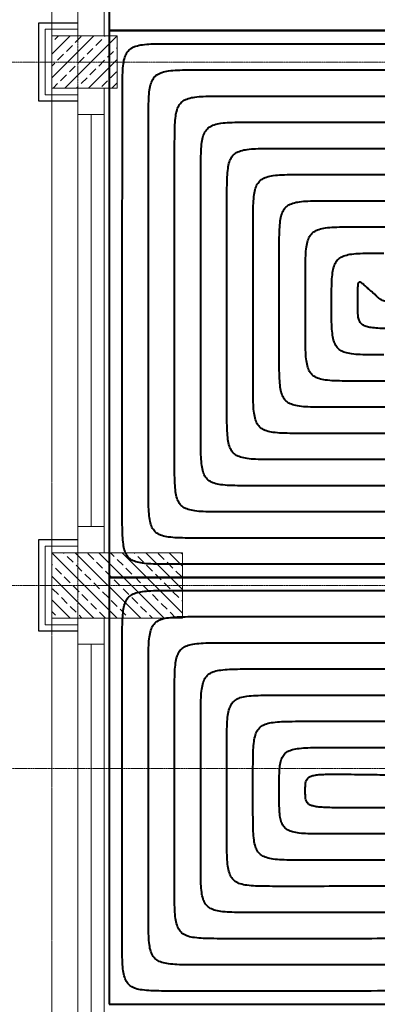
# Model space of a CAD drawing. Header units: millimetres. Extents: x 49908 to 79848, y -11883 to -3092.
# Tile 74 of 222: x 67738 to 67875, y -5587 to -5210. Entities that reach past the tile are written whole.
import ezdxf
from ezdxf.lldxf.tags import DXFTag

# ---------------------------------------------------------------- set-up
doc = ezdxf.new("R2010")
doc.units = ezdxf.units.MM
doc.linetypes.add('DASHDOT', pattern=[1, 0.5, -0.25, 0, -0.25])
doc.linetypes.add('DASHED', pattern=[19.05, 12.7, -6.35])
doc.layers.get('0').update_dxf_attribs({"color": 9, "lineweight": 9})
for name, color, linetype, lineweight in [('A stolarka', 9, 'Continuous', 9), ('A_IZOLACJA', 9, 'ZIGZAG', 9), ('A_KONSTRUKCJA', 9, 'Continuous', 25), ('A_OSIE', 9, 'DASHDOT', 9), ('A_PRZERYW', 9, 'DASHED', 9)]:
    doc.layers.add(name, color=color, linetype=linetype, lineweight=lineweight)
doc.layers.add('IS_Ogrzewanie_płaszczyznowe', color=7, linetype='SOLID', true_color=0xac00e6)
doc.layers.add('IS_Rys.pętli_o.p._Powrót', color=7, linetype='DASH', lineweight=13, true_color=0x4c9a5f)
doc.layers.add('IS_Rys.pętli_o.p._Zasilanie', color=7, linetype='SOLID', lineweight=13, true_color=0xff8c1a)
tags = doc.linetypes.add('DASH', pattern=[15, 10, -5]).pattern_tags.tags
tags[6:7] = [DXFTag(74, 4), DXFTag(75, 0), DXFTag(340, '0'), DXFTag(46, 0.0), DXFTag(50, 0.0), DXFTag(44, 0.0), DXFTag(45, 0.0)]
tags[4:5] = [DXFTag(74, 4), DXFTag(75, 0), DXFTag(340, '0'), DXFTag(46, 0.0), DXFTag(50, 0.0), DXFTag(44, 0.0), DXFTag(45, 0.0)]
tags = doc.linetypes.add('SOLID', pattern=[10, 10, 0]).pattern_tags.tags
tags[6:7] = [DXFTag(74, 4), DXFTag(75, 0), DXFTag(340, '0'), DXFTag(46, 0.0), DXFTag(50, 0.0), DXFTag(44, 0.0), DXFTag(45, 0.0)]
tags[4:5] = [DXFTag(74, 4), DXFTag(75, 0), DXFTag(340, '0'), DXFTag(46, 0.0), DXFTag(50, 0.0), DXFTag(44, 0.0), DXFTag(45, 0.0)]
doc.linetypes.add('ZIGZAG', pattern='A,0.00254,-5.08,[131,ltypeshp.shx,S=5.08,R=0,X=-5.08,Y=0],-10.16,[131,ltypeshp.shx,S=5.08,R=180,X=5.08,Y=0],-5.08', length=20.32254)

msp = doc.modelspace()

# ---------------------------------------------------------------- hatches: boundary and pattern name
at = {"lineweight": 5, "ltscale": 0.25}
h = msp.add_hatch(dxfattribs=at)
h.set_pattern_fill('ANSI33', color=256, style=0)
h.set_pattern_definition([(45, (67750.4694, -5241.6265), (-4.4901, 4.4901), []), (45, (67754.9595, -5241.6265), (-4.4901, 4.4901), [3.175, -1.5875])])
h.paths.add_polyline_path([(67750.47, -5216.63), (67750.47, -5236.63), (67775.47, -5236.63), (67775.47, -5216.63)])
h = msp.add_hatch(dxfattribs=at)
h.set_pattern_fill('ANSI33', color=256, angle=90, style=0)
h.set_pattern_definition([(135, (67775.4694, -5439.1265), (-4.4901, -4.4901), []), (135, (67775.4694, -5434.6363), (-4.4901, -4.4901), [3.175, -1.5875])])
h.paths.add_polyline_path([(67750.47, -5439.13), (67800.47, -5439.13), (67800.47, -5414.13), (67750.47, -5414.13)])

# ---------------------------------------------------------------- linework, layer by layer
for points in [[(67750.47, -5216.63), (67750.47, -5236.63), (67775.47, -5236.63), (67775.47, -5216.63)], [(67750.47, -5439.13), (67800.47, -5439.13), (67800.47, -5414.13), (67750.47, -5414.13)]]:
    msp.add_lwpolyline(points, close=True)
at = {"layer": 'A stolarka'}
for points in [[(67760.47, -5039.13), (67760.47, -5216.63)], [(67770.47, -5216.63), (67770.47, -5206.63), (67760.47, -5206.63), (67760.47, -5216.63), (67770.47, -5216.63)], [(67760.47, -5236.63), (67760.47, -5414.13)], [(67770.47, -5246.63), (67770.47, -5236.63), (67760.47, -5236.63), (67760.47, -5246.63), (67770.47, -5246.63)], [(67765.47, -5246.63), (67765.47, -5404.13)], [(67770.47, -5246.63), (67770.47, -5404.13)], [(67770.47, -5414.13), (67770.47, -5404.13), (67760.47, -5404.13), (67760.47, -5414.13), (67770.47, -5414.13)], [(67760.47, -5439.13), (67760.47, -5616.63)], [(67770.47, -5449.13), (67770.47, -5439.13), (67760.47, -5439.13), (67760.47, -5449.13), (67770.47, -5449.13)], [(67765.47, -5449.13), (67765.47, -5606.63)], [(67770.47, -5449.13), (67770.47, -5606.63)]]:
    msp.add_lwpolyline(points, dxfattribs=at)
at = {"layer": 'A_IZOLACJA', "ltscale": 0.005}
for points in [[(67760.47, -5239.13), (67747.97, -5239.13), (67747.97, -5214.13), (67760.47, -5214.13)], [(67760.47, -5441.63), (67747.97, -5441.63), (67747.97, -5411.63), (67760.47, -5411.63)]]:
    msp.add_lwpolyline(points, dxfattribs=at)
at = {"layer": 'A_KONSTRUKCJA'}
for points in [[(67760.47, -5241.63), (67745.47, -5241.63), (67745.47, -5211.63), (67760.47, -5211.63)], [(67760.47, -5444.13), (67745.47, -5444.13), (67745.47, -5409.13), (67760.47, -5409.13)]]:
    msp.add_lwpolyline(points, dxfattribs=at)
at = {"layer": 'A_OSIE', "ltscale": 0.3, "transparency": 33554559}
for p, q in [((67760.47, -3902.99), (67760.47, -7140.05)), ((70341.81, -5226.63), (67440.85, -5226.63)), ((70341.81, -5426.63), (67440.85, -5426.63)), ((67440.85, -5496.63), (70341.81, -5496.63))]:
    msp.add_line(p, q, dxfattribs=at)
at = {"layer": 'A_PRZERYW', "ltscale": 0.01}
msp.add_lwpolyline([(68680.47, -6566.63), (67750.47, -6566.63), (67750.47, -4643.63)], dxfattribs=at)
at = {"layer": 'IS_Ogrzewanie_płaszczyznowe', "lineweight": 40}
for p, q in [((67772.49, -5005.67), (67772.46, -5214.61)), ((67772.46, -5214.61), (67772.42, -5423.55)), ((68143.5, -5214.61), (67772.46, -5214.61)), ((67772.46, -5214.61), (68143.5, -5214.61)), ((67772.42, -5423.55), (67772.39, -5586.64)), ((68143.5, -5423.55), (67772.42, -5423.55)), ((67772.42, -5423.55), (68143.5, -5423.55)), ((67772.39, -5586.64), (68143.5, -5586.55))]:
    msp.add_line(p, q, dxfattribs=at)
at = {"layer": 'IS_Rys.pętli_o.p._Powrót', "lineweight": 40}
for points, knots in [([(67787.45, -5249.61), (67787.45, -5247.96), (67787.45, -5244.94), (67787.52, -5240.83), (67787.77, -5237.52), (67788.28, -5234.9), (67789.19, -5232.84), (67790.68, -5231.35), (67792.74, -5230.44), (67795.36, -5229.93), (67798.67, -5229.69), (67802.78, -5229.61), (67805.79, -5229.61), (67807.45, -5229.61)], [0, 0, 0, 0, 0.0497373, 0.0904723, 0.1232047, 0.1492016, 0.1703736, 0.1897132, 0.2108852, 0.2368821, 0.2696145, 0.3103495, 0.3600868, 0.3600868, 0.3600868, 0.3600868]), ([(67807.45, -5229.61), (67809.63, -5229.61), (67817.8, -5229.61), (67834.9, -5229.61), (67860.87, -5229.61), (67893.18, -5229.61), (67929.29, -5229.61), (67966.66, -5229.61), (68002.77, -5229.61), (68035.08, -5229.61), (68061.05, -5229.61), (68078.15, -5229.61), (68086.32, -5229.61), (68088.5, -5229.61)], [0, 0, 0, 0, 0.065457, 0.244938, 0.513102, 0.844613, 1.214131, 1.596318, 1.965836, 2.297346, 2.565511, 2.744991, 2.810448, 2.810448, 2.810448, 2.810448]), ([(67787.42, -5388.55), (67787.42, -5387.48), (67787.42, -5383.44), (67787.43, -5374.98), (67787.43, -5362.14), (67787.43, -5346.17), (67787.43, -5328.32), (67787.44, -5309.85), (67787.44, -5292), (67787.44, -5276.02), (67787.45, -5263.18), (67787.45, -5254.73), (67787.45, -5250.69), (67787.45, -5249.61)], [0, 0, 0, 0, 0.03236, 0.12109, 0.253662, 0.417551, 0.600229, 0.789171, 0.971849, 1.135738, 1.26831, 1.35704, 1.3894, 1.3894, 1.3894, 1.3894]), ([(67807.45, -5269.61), (67807.45, -5267.96), (67807.44, -5264.94), (67807.52, -5260.83), (67807.77, -5257.52), (67808.27, -5254.9), (67809.19, -5252.84), (67810.68, -5251.35), (67812.73, -5250.44), (67815.36, -5249.93), (67818.67, -5249.69), (67822.78, -5249.61), (67825.79, -5249.61), (67827.45, -5249.61)], [0, 0, 0, 0, 0.0497373, 0.0904723, 0.1232047, 0.1492016, 0.1703736, 0.1897132, 0.2108852, 0.2368821, 0.2696145, 0.3103495, 0.3600868, 0.3600868, 0.3600868, 0.3600868]), ([(67827.45, -5249.61), (67829.32, -5249.61), (67836.32, -5249.61), (67850.99, -5249.61), (67873.27, -5249.61), (67900.98, -5249.61), (67931.95, -5249.61), (67964, -5249.61), (67994.97, -5249.61), (68022.68, -5249.61), (68044.95, -5249.61), (68059.62, -5249.61), (68066.63, -5249.61), (68068.5, -5249.61)], [0, 0, 0, 0, 0.056142, 0.21008, 0.440081, 0.724413, 1.041344, 1.369141, 1.686071, 1.970404, 2.200405, 2.354342, 2.410484, 2.410484, 2.410484, 2.410484]), ([(67807.43, -5368.55), (67807.43, -5367.79), (67807.43, -5364.91), (67807.43, -5358.89), (67807.43, -5349.75), (67807.43, -5338.37), (67807.44, -5325.66), (67807.44, -5312.51), (67807.44, -5299.79), (67807.44, -5288.42), (67807.44, -5279.28), (67807.44, -5273.26), (67807.45, -5270.38), (67807.45, -5269.61)], [0, 0, 0, 0, 0.0230439, 0.0862287, 0.1806343, 0.2973404, 0.4274268, 0.5619733, 0.6920597, 0.8087658, 0.9031713, 0.9663561, 0.9894, 0.9894, 0.9894, 0.9894]), ([(67827.44, -5289.61), (67827.44, -5287.96), (67827.44, -5284.94), (67827.52, -5280.83), (67827.76, -5277.52), (67828.27, -5274.9), (67829.18, -5272.84), (67830.67, -5271.35), (67832.73, -5270.44), (67835.36, -5269.93), (67838.67, -5269.69), (67842.77, -5269.61), (67845.79, -5269.61), (67847.45, -5269.61)], [0, 0, 0, 0, 0.0497373, 0.0904723, 0.1232047, 0.1492016, 0.1703736, 0.1897132, 0.2108852, 0.2368821, 0.2696145, 0.3103495, 0.3600868, 0.3600868, 0.3600868, 0.3600868]), ([(67847.45, -5269.61), (67849.01, -5269.61), (67854.85, -5269.61), (67867.08, -5269.61), (67885.66, -5269.61), (67908.77, -5269.61), (67934.6, -5269.61), (67961.34, -5269.61), (67987.17, -5269.61), (68010.28, -5269.61), (68028.86, -5269.61), (68041.1, -5269.61), (68046.94, -5269.61), (68048.5, -5269.61)], [0, 0, 0, 0, 0.046827, 0.175222, 0.36706, 0.604214, 0.868557, 1.141964, 1.406307, 1.643461, 1.835299, 1.963694, 2.01052, 2.01052, 2.01052, 2.01052]), ([(67827.43, -5348.55), (67827.43, -5348.1), (67827.43, -5346.38), (67827.43, -5342.8), (67827.43, -5337.35), (67827.43, -5330.58), (67827.44, -5323), (67827.44, -5315.17), (67827.44, -5307.59), (67827.44, -5300.82), (67827.44, -5295.37), (67827.44, -5291.78), (67827.44, -5290.07), (67827.44, -5289.61)], [0, 0, 0, 0, 0.0137276, 0.0513677, 0.1076065, 0.17713, 0.2546243, 0.3347757, 0.41227, 0.4817936, 0.5380323, 0.5756724, 0.5894, 0.5894, 0.5894, 0.5894]), ([(67847.44, -5309.61), (67847.44, -5307.96), (67847.44, -5304.94), (67847.51, -5300.83), (67847.76, -5297.52), (67848.27, -5294.9), (67849.18, -5292.84), (67850.67, -5291.35), (67852.73, -5290.44), (67855.35, -5289.93), (67858.66, -5289.69), (67862.77, -5289.61), (67865.78, -5289.61), (67867.44, -5289.61)], [0, 0, 0, 0, 0.0497373, 0.0904723, 0.1232047, 0.1492016, 0.1703736, 0.1897132, 0.2108852, 0.2368821, 0.2696145, 0.3103495, 0.3600868, 0.3600868, 0.3600868, 0.3600868]), ([(67867.44, -5289.61), (67868.69, -5289.61), (67873.37, -5289.61), (67883.17, -5289.61), (67898.06, -5289.61), (67916.57, -5289.61), (67937.26, -5289.61), (67958.68, -5289.61), (67979.37, -5289.61), (67997.88, -5289.61), (68012.77, -5289.61), (68022.57, -5289.61), (68027.25, -5289.61), (68028.5, -5289.61)], [0, 0, 0, 0, 0.037511, 0.140364, 0.294038, 0.484014, 0.69577, 0.914786, 1.126543, 1.316518, 1.470192, 1.573045, 1.610557, 1.610557, 1.610557, 1.610557]), ([(67847.43, -5328.55), (67847.43, -5328.41), (67847.43, -5327.86), (67847.44, -5326.7), (67847.44, -5324.95), (67847.44, -5322.78), (67847.44, -5320.34), (67847.44, -5317.82), (67847.44, -5315.39), (67847.44, -5313.21), (67847.44, -5311.46), (67847.44, -5310.31), (67847.44, -5309.76), (67847.44, -5309.61)], [0, 0, 0, 0, 0.0044113, 0.0165067, 0.0345787, 0.0569196, 0.0818219, 0.1075781, 0.1324804, 0.1548213, 0.1728933, 0.1849887, 0.1894, 0.1894, 0.1894, 0.1894]), ([(67867.44, -5319.08), (67867.44, -5318.3), (67867.44, -5316.88), (67867.45, -5314.95), (67867.48, -5313.43), (67867.53, -5312.27), (67867.64, -5311.45), (67867.77, -5310.92), (67868.06, -5310.59), (67868.47, -5310.66), (67868.86, -5310.92), (67869.37, -5311.33), (67869.73, -5311.66), (67869.94, -5311.85)], [0, 0, 0, 0, 0.0235337, 0.0426982, 0.0578228, 0.0692471, 0.0773405, 0.0825743, 0.0858248, 0.0890057, 0.0936814, 0.1001872, 0.1084786, 0.1084786, 0.1084786, 0.1084786]), ([(67869.94, -5311.85), (67869.96, -5311.87), (67870.03, -5311.93), (67870.18, -5312.07), (67870.41, -5312.27), (67870.7, -5312.53), (67871.02, -5312.82), (67871.35, -5313.12), (67871.67, -5313.4), (67871.96, -5313.66), (67872.19, -5313.87), (67872.35, -5314), (67872.42, -5314.07), (67872.44, -5314.08)], [0, 0, 0, 0, 0.00078096, 0.0029223, 0.00612172, 0.0100769, 0.01448555, 0.01904535, 0.023454, 0.02740918, 0.0306086, 0.03274994, 0.0335309, 0.0335309, 0.0335309, 0.0335309]), ([(67887.43, -5328.55), (67885.78, -5328.55), (67882.76, -5328.56), (67878.66, -5328.52), (67875.36, -5328.4), (67872.78, -5328.17), (67870.81, -5327.77), (67869.33, -5327.13), (67868.32, -5326.15), (67867.76, -5324.85), (67867.51, -5323.25), (67867.43, -5321.3), (67867.44, -5319.87), (67867.44, -5319.08)], [0, 0, 0, 0, 0.0497371, 0.0904613, 0.1230961, 0.1486262, 0.1681961, 0.1833244, 0.1961944, 0.2094408, 0.2251415, 0.2444515, 0.2680025, 0.2680025, 0.2680025, 0.2680025]), ([(67867.43, -5348.55), (67865.77, -5348.55), (67862.76, -5348.56), (67858.65, -5348.48), (67855.34, -5348.24), (67852.72, -5347.73), (67850.66, -5346.82), (67849.17, -5345.33), (67848.26, -5343.27), (67847.75, -5340.64), (67847.51, -5337.33), (67847.43, -5333.23), (67847.43, -5330.21), (67847.43, -5328.55)], [0, 0, 0, 0, 0.0497372, 0.0904719, 0.1232032, 0.1491981, 0.1703672, 0.1897033, 0.2108724, 0.2368673, 0.2695986, 0.3103333, 0.3600705, 0.3600705, 0.3600705, 0.3600705]), ([(67847.43, -5368.55), (67845.77, -5368.55), (67842.75, -5368.56), (67838.65, -5368.48), (67835.34, -5368.24), (67832.71, -5367.73), (67830.66, -5366.82), (67829.17, -5365.33), (67828.25, -5363.27), (67827.75, -5360.64), (67827.5, -5357.33), (67827.43, -5353.23), (67827.43, -5350.21), (67827.43, -5348.55)], [0, 0, 0, 0, 0.0497372, 0.0904719, 0.1232032, 0.1491981, 0.1703672, 0.1897033, 0.2108724, 0.2368673, 0.2695986, 0.3103333, 0.3600705, 0.3600705, 0.3600705, 0.3600705]), ([(68048.5, -5348.55), (68047.09, -5348.55), (68041.83, -5348.55), (68030.81, -5348.55), (68014.08, -5348.55), (67993.27, -5348.55), (67970, -5348.55), (67945.93, -5348.55), (67922.66, -5348.55), (67901.85, -5348.55), (67885.12, -5348.55), (67874.1, -5348.55), (67868.84, -5348.55), (67867.43, -5348.55)], [0, 0, 0, 0, 0.042172, 0.157804, 0.330572, 0.544151, 0.782217, 1.028446, 1.266512, 1.480091, 1.652859, 1.768491, 1.810663, 1.810663, 1.810663, 1.810663]), ([(67827.42, -5388.55), (67825.77, -5388.55), (67822.75, -5388.56), (67818.64, -5388.48), (67815.33, -5388.24), (67812.71, -5387.73), (67810.65, -5386.82), (67809.16, -5385.33), (67808.25, -5383.27), (67807.74, -5380.64), (67807.5, -5377.33), (67807.42, -5373.23), (67807.43, -5370.21), (67807.43, -5368.55)], [0, 0, 0, 0, 0.0497372, 0.0904719, 0.1232032, 0.1491981, 0.1703672, 0.1897033, 0.2108724, 0.2368673, 0.2695986, 0.3103333, 0.3600705, 0.3600705, 0.3600705, 0.3600705]), ([(68068.5, -5368.55), (68066.78, -5368.55), (68060.36, -5368.55), (68046.91, -5368.55), (68026.48, -5368.55), (68001.06, -5368.55), (67972.66, -5368.55), (67943.26, -5368.55), (67914.86, -5368.55), (67889.45, -5368.55), (67869.02, -5368.55), (67855.57, -5368.55), (67849.14, -5368.55), (67847.43, -5368.55)], [0, 0, 0, 0, 0.051489, 0.192668, 0.403606, 0.664372, 0.955035, 1.255664, 1.546326, 1.807093, 2.018031, 2.15921, 2.210699, 2.210699, 2.210699, 2.210699]), ([(67807.42, -5408.55), (67805.76, -5408.55), (67802.75, -5408.56), (67798.64, -5408.48), (67795.33, -5408.24), (67792.71, -5407.73), (67790.65, -5406.82), (67789.16, -5405.33), (67788.25, -5403.27), (67787.74, -5400.64), (67787.5, -5397.33), (67787.42, -5393.23), (67787.42, -5390.21), (67787.42, -5388.55)], [0, 0, 0, 0, 0.0497372, 0.0904719, 0.1232032, 0.1491981, 0.1703672, 0.1897033, 0.2108724, 0.2368673, 0.2695986, 0.3103333, 0.3600705, 0.3600705, 0.3600705, 0.3600705]), ([(68088.5, -5388.55), (68086.47, -5388.55), (68078.89, -5388.55), (68063, -5388.55), (68038.87, -5388.55), (68008.86, -5388.55), (67975.32, -5388.55), (67940.6, -5388.55), (67907.06, -5388.55), (67877.05, -5388.55), (67852.92, -5388.55), (67837.04, -5388.55), (67829.45, -5388.55), (67827.42, -5388.55)], [0, 0, 0, 0, 0.060806, 0.227532, 0.476641, 0.784593, 1.127853, 1.482882, 1.826141, 2.134094, 2.383203, 2.549929, 2.610735, 2.610735, 2.610735, 2.610735]), ([(68108.5, -5408.55), (68106.16, -5408.55), (68097.41, -5408.55), (68079.09, -5408.55), (68051.27, -5408.55), (68016.66, -5408.55), (67977.98, -5408.55), (67937.94, -5408.55), (67899.26, -5408.55), (67864.65, -5408.55), (67836.83, -5408.55), (67818.5, -5408.55), (67809.76, -5408.55), (67807.42, -5408.55)], [0, 0, 0, 0, 0.070123, 0.262396, 0.549675, 0.904815, 1.300671, 1.7101, 2.105956, 2.461096, 2.748375, 2.940648, 3.010771, 3.010771, 3.010771, 3.010771]), ([(67787.41, -5458.55), (67787.41, -5456.9), (67787.41, -5453.88), (67787.49, -5449.77), (67787.73, -5446.46), (67788.24, -5443.84), (67789.15, -5441.78), (67790.64, -5440.29), (67792.7, -5439.38), (67795.32, -5438.87), (67798.63, -5438.63), (67802.74, -5438.55), (67805.76, -5438.55), (67807.41, -5438.55)], [0, 0, 0, 0, 0.0497373, 0.0904723, 0.1232047, 0.1492016, 0.1703736, 0.1897132, 0.2108852, 0.2368821, 0.2696145, 0.3103495, 0.3600868, 0.3600868, 0.3600868, 0.3600868]), ([(67807.41, -5438.55), (67809.6, -5438.55), (67817.76, -5438.55), (67834.87, -5438.55), (67860.84, -5438.55), (67893.15, -5438.55), (67929.27, -5438.55), (67966.65, -5438.55), (68002.76, -5438.55), (68035.07, -5438.55), (68061.04, -5438.55), (68078.15, -5438.55), (68086.32, -5438.55), (68088.5, -5438.55)], [0, 0, 0, 0, 0.065466, 0.24497, 0.513171, 0.844726, 1.214293, 1.596532, 1.966099, 2.297654, 2.565854, 2.745359, 2.810825, 2.810825, 2.810825, 2.810825]), ([(67787.39, -5551.64), (67787.39, -5550.91), (67787.4, -5548.21), (67787.4, -5542.55), (67787.4, -5533.94), (67787.4, -5523.24), (67787.4, -5511.28), (67787.4, -5498.91), (67787.41, -5486.95), (67787.41, -5476.25), (67787.41, -5467.65), (67787.41, -5461.98), (67787.41, -5459.28), (67787.41, -5458.55)], [0, 0, 0, 0, 0.0216797, 0.0811239, 0.1699405, 0.2797375, 0.4021226, 0.5287038, 0.651089, 0.7608859, 0.8497026, 0.9091468, 0.9308265, 0.9308265, 0.9308265, 0.9308265]), ([(67807.41, -5478.55), (67807.41, -5476.9), (67807.41, -5473.88), (67807.48, -5469.77), (67807.73, -5466.46), (67808.24, -5463.84), (67809.15, -5461.78), (67810.64, -5460.29), (67812.7, -5459.38), (67815.32, -5458.87), (67818.63, -5458.63), (67822.74, -5458.55), (67825.75, -5458.55), (67827.41, -5458.55)], [0, 0, 0, 0, 0.0497373, 0.0904723, 0.1232047, 0.1492016, 0.1703736, 0.1897132, 0.2108852, 0.2368821, 0.2696145, 0.3103495, 0.3600868, 0.3600868, 0.3600868, 0.3600868]), ([(67827.41, -5458.55), (67829.28, -5458.55), (67836.29, -5458.55), (67850.96, -5458.55), (67873.24, -5458.55), (67900.95, -5458.55), (67931.92, -5458.55), (67963.98, -5458.55), (67994.96, -5458.55), (68022.67, -5458.55), (68044.95, -5458.55), (68059.62, -5458.55), (68066.63, -5458.55), (68068.5, -5458.55)], [0, 0, 0, 0, 0.056151, 0.210113, 0.44015, 0.724526, 1.041506, 1.369354, 1.686335, 1.970711, 2.200748, 2.35471, 2.410861, 2.410861, 2.410861, 2.410861]), ([(67807.4, -5531.63), (67807.4, -5531.22), (67807.4, -5529.68), (67807.4, -5526.45), (67807.4, -5521.54), (67807.4, -5515.44), (67807.4, -5508.62), (67807.4, -5501.56), (67807.4, -5494.74), (67807.41, -5488.64), (67807.41, -5483.74), (67807.41, -5480.51), (67807.41, -5478.97), (67807.41, -5478.55)], [0, 0, 0, 0, 0.0123622, 0.0462584, 0.0969033, 0.1595116, 0.229298, 0.301477, 0.3712633, 0.4338716, 0.4845166, 0.5184128, 0.5307749, 0.5307749, 0.5307749, 0.5307749]), ([(67827.4, -5498.55), (67827.4, -5496.9), (67827.4, -5493.88), (67827.48, -5489.77), (67827.72, -5486.46), (67828.23, -5483.84), (67829.14, -5481.78), (67830.63, -5480.29), (67832.69, -5479.38), (67835.32, -5478.87), (67838.63, -5478.63), (67842.73, -5478.55), (67845.75, -5478.55), (67847.41, -5478.55)], [0, 0, 0, 0, 0.0497373, 0.0904723, 0.1232047, 0.1492016, 0.1703736, 0.1897132, 0.2108852, 0.2368821, 0.2696145, 0.3103495, 0.3600868, 0.3600868, 0.3600868, 0.3600868]), ([(67847.41, -5478.55), (67848.97, -5478.55), (67854.81, -5478.55), (67867.05, -5478.55), (67885.63, -5478.55), (67908.75, -5478.55), (67934.58, -5478.55), (67961.32, -5478.55), (67987.16, -5478.55), (68010.27, -5478.55), (68028.86, -5478.55), (68041.09, -5478.55), (68046.94, -5478.55), (68048.5, -5478.55)], [0, 0, 0, 0, 0.046835, 0.175255, 0.367128, 0.604327, 0.86872, 1.142177, 1.40657, 1.643768, 1.835642, 1.964062, 2.010897, 2.010897, 2.010897, 2.010897]), ([(67827.4, -5511.63), (67827.4, -5511.53), (67827.4, -5511.15), (67827.4, -5510.35), (67827.4, -5509.14), (67827.4, -5507.64), (67827.4, -5505.96), (67827.4, -5504.22), (67827.4, -5502.54), (67827.4, -5501.04), (67827.4, -5499.83), (67827.4, -5499.04), (67827.4, -5498.66), (67827.4, -5498.55)], [0, 0, 0, 0, 0.0030446, 0.0113929, 0.0238661, 0.0392858, 0.0564733, 0.0742501, 0.0914376, 0.1068573, 0.1193306, 0.1276788, 0.1307234, 0.1307234, 0.1307234, 0.1307234]), ([(67847.4, -5505.09), (67847.4, -5504.55), (67847.4, -5503.56), (67847.48, -5502.21), (67847.74, -5501.08), (67848.34, -5500.17), (67849.36, -5499.54), (67850.8, -5499.14), (67852.76, -5498.9), (67855.34, -5498.77), (67858.63, -5498.74), (67862.73, -5498.77), (67865.74, -5498.82), (67867.4, -5498.84)], [0, 0, 0, 0, 0.0162467, 0.0295762, 0.0405653, 0.0504866, 0.0614989, 0.075824, 0.0950992, 0.1205329, 0.1531402, 0.1938581, 0.2435944, 0.2435944, 0.2435944, 0.2435944]), ([(67867.4, -5498.84), (67868.07, -5498.85), (67870.55, -5498.88), (67875.76, -5498.96), (67883.66, -5499.07), (67893.5, -5499.21), (67904.49, -5499.37), (67915.86, -5499.53), (67926.86, -5499.69), (67936.69, -5499.83), (67944.6, -5499.94), (67949.8, -5500.02), (67952.29, -5500.05), (67952.95, -5500.06)], [0, 0, 0, 0, 0.019927, 0.0745654, 0.1562017, 0.2571221, 0.3696131, 0.4859609, 0.5984518, 0.6993722, 0.7810085, 0.835647, 0.8555739, 0.8555739, 0.8555739, 0.8555739]), ([(67867.4, -5511.62), (67865.74, -5511.62), (67862.73, -5511.62), (67858.63, -5511.59), (67855.33, -5511.52), (67852.76, -5511.36), (67850.8, -5511.08), (67849.36, -5510.66), (67848.34, -5510.02), (67847.74, -5509.1), (67847.48, -5507.97), (67847.4, -5506.62), (67847.4, -5505.63), (67847.4, -5505.09)], [0, 0, 0, 0, 0.049737, 0.0904596, 0.1230796, 0.1485381, 0.1678537, 0.1822369, 0.1933198, 0.2033044, 0.2143312, 0.2276751, 0.2439238, 0.2439238, 0.2439238, 0.2439238]), ([(67847.4, -5531.62), (67845.74, -5531.62), (67842.72, -5531.62), (67838.62, -5531.55), (67835.31, -5531.31), (67832.68, -5530.8), (67830.63, -5529.89), (67829.14, -5528.4), (67828.22, -5526.34), (67827.72, -5523.72), (67827.47, -5520.41), (67827.4, -5516.3), (67827.4, -5513.28), (67827.4, -5511.63)], [0, 0, 0, 0, 0.0497372, 0.0904716, 0.1232022, 0.1491957, 0.1703626, 0.1896963, 0.2108632, 0.2368568, 0.2695873, 0.3103217, 0.3600589, 0.3600589, 0.3600589, 0.3600589]), ([(68048.5, -5511.57), (68047.09, -5511.57), (68041.83, -5511.57), (68030.81, -5511.57), (68014.07, -5511.58), (67993.26, -5511.58), (67969.99, -5511.59), (67945.91, -5511.6), (67922.64, -5511.6), (67901.82, -5511.61), (67885.09, -5511.61), (67874.07, -5511.61), (67868.81, -5511.62), (67867.4, -5511.62)], [0, 0, 0, 0, 0.042179, 0.157829, 0.330625, 0.544239, 0.782344, 1.028612, 1.266717, 1.480331, 1.653127, 1.768778, 1.810957, 1.810957, 1.810957, 1.810957]), ([(67827.39, -5551.63), (67825.74, -5551.63), (67822.72, -5551.63), (67818.61, -5551.56), (67815.3, -5551.31), (67812.68, -5550.8), (67810.62, -5549.89), (67809.13, -5548.4), (67808.22, -5546.35), (67807.71, -5543.72), (67807.47, -5540.41), (67807.4, -5536.31), (67807.4, -5533.29), (67807.4, -5531.63)], [0, 0, 0, 0, 0.0497372, 0.0904716, 0.1232022, 0.1491957, 0.1703626, 0.1896963, 0.2108632, 0.2368568, 0.2695873, 0.3103217, 0.3600589, 0.3600589, 0.3600589, 0.3600589]), ([(68068.5, -5531.56), (68066.78, -5531.56), (68060.36, -5531.57), (68046.9, -5531.57), (68026.47, -5531.58), (68001.05, -5531.58), (67972.65, -5531.59), (67943.25, -5531.6), (67914.84, -5531.6), (67889.43, -5531.61), (67868.99, -5531.62), (67855.54, -5531.62), (67849.11, -5531.62), (67847.4, -5531.62)], [0, 0, 0, 0, 0.051496, 0.192694, 0.40366, 0.664461, 0.955162, 1.25583, 1.546532, 1.807333, 2.018299, 2.159497, 2.210993, 2.210993, 2.210993, 2.210993]), ([(67807.39, -5571.63), (67805.73, -5571.63), (67802.72, -5571.64), (67798.61, -5571.56), (67795.3, -5571.32), (67792.68, -5570.81), (67790.62, -5569.9), (67789.13, -5568.41), (67788.22, -5566.35), (67787.71, -5563.73), (67787.47, -5560.42), (67787.39, -5556.31), (67787.39, -5553.29), (67787.39, -5551.64)], [0, 0, 0, 0, 0.0497372, 0.0904716, 0.1232022, 0.1491957, 0.1703626, 0.1896963, 0.2108632, 0.2368568, 0.2695873, 0.3103217, 0.3600589, 0.3600589, 0.3600589, 0.3600589]), ([(68088.5, -5551.56), (68086.47, -5551.56), (68078.89, -5551.56), (68063, -5551.57), (68038.87, -5551.57), (68008.85, -5551.58), (67975.31, -5551.59), (67940.58, -5551.6), (67907.04, -5551.61), (67877.03, -5551.61), (67852.9, -5551.62), (67837.01, -5551.62), (67829.42, -5551.63), (67827.39, -5551.63)], [0, 0, 0, 0, 0.060813, 0.227558, 0.476694, 0.784682, 1.12798, 1.483049, 1.826347, 2.134334, 2.383471, 2.550216, 2.611029, 2.611029, 2.611029, 2.611029]), ([(68108.5, -5571.55), (68106.16, -5571.55), (68097.41, -5571.56), (68079.09, -5571.56), (68051.26, -5571.57), (68016.65, -5571.58), (67977.97, -5571.59), (67937.92, -5571.6), (67899.24, -5571.61), (67864.63, -5571.62), (67836.8, -5571.62), (67818.48, -5571.63), (67809.73, -5571.63), (67807.39, -5571.63)], [0, 0, 0, 0, 0.07013, 0.262422, 0.549729, 0.904903, 1.300798, 1.710267, 2.106162, 2.461336, 2.748643, 2.940935, 3.011065, 3.011065, 3.011065, 3.011065])]:
    msp.add_open_spline(points, degree=3, knots=knots, dxfattribs=at)
at = {"layer": 'IS_Rys.pętli_o.p._Zasilanie', "lineweight": 40}
for points, knots in [([(67777.45, -5239.61), (67777.45, -5237.96), (67777.45, -5234.94), (67777.53, -5230.83), (67777.77, -5227.52), (67778.28, -5224.9), (67779.19, -5222.84), (67780.68, -5221.35), (67782.74, -5220.44), (67785.36, -5219.93), (67788.67, -5219.69), (67792.78, -5219.61), (67795.8, -5219.61), (67797.45, -5219.61)], [0, 0, 0, 0, 0.0497373, 0.0904723, 0.1232047, 0.1492016, 0.1703736, 0.1897132, 0.2108852, 0.2368821, 0.2696145, 0.3103495, 0.3600868, 0.3600868, 0.3600868, 0.3600868]), ([(67797.45, -5219.61), (67799.79, -5219.61), (67808.54, -5219.61), (67826.86, -5219.61), (67854.68, -5219.61), (67889.28, -5219.61), (67927.96, -5219.61), (67967.99, -5219.61), (68006.67, -5219.61), (68041.27, -5219.61), (68069.09, -5219.61), (68087.41, -5219.61), (68096.16, -5219.61), (68098.5, -5219.61)], [0, 0, 0, 0, 0.070115, 0.262367, 0.549613, 0.904712, 1.300524, 1.709906, 2.105718, 2.460818, 2.748064, 2.940315, 3.01043, 3.01043, 3.01043, 3.01043]), ([(67777.42, -5398.55), (67777.42, -5397.32), (67777.42, -5392.7), (67777.43, -5383.03), (67777.43, -5368.34), (67777.43, -5350.07), (67777.43, -5329.65), (67777.44, -5308.52), (67777.44, -5288.1), (67777.45, -5269.83), (67777.45, -5255.14), (67777.45, -5245.47), (67777.45, -5240.85), (67777.45, -5239.61)], [0, 0, 0, 0, 0.037018, 0.13852, 0.290176, 0.477656, 0.68663, 0.90277, 1.111744, 1.299224, 1.45088, 1.552382, 1.5894, 1.5894, 1.5894, 1.5894]), ([(67797.45, -5259.61), (67797.45, -5257.96), (67797.45, -5254.94), (67797.52, -5250.83), (67797.77, -5247.52), (67798.28, -5244.9), (67799.19, -5242.84), (67800.68, -5241.35), (67802.74, -5240.44), (67805.36, -5239.93), (67808.67, -5239.69), (67812.78, -5239.61), (67815.79, -5239.61), (67817.45, -5239.61)], [0, 0, 0, 0, 0.0497373, 0.0904723, 0.1232047, 0.1492016, 0.1703736, 0.1897132, 0.2108852, 0.2368821, 0.2696145, 0.3103495, 0.3600868, 0.3600868, 0.3600868, 0.3600868]), ([(67817.45, -5239.61), (67819.48, -5239.61), (67827.06, -5239.61), (67842.95, -5239.61), (67867.07, -5239.61), (67897.08, -5239.61), (67930.62, -5239.61), (67965.33, -5239.61), (67998.87, -5239.61), (68028.88, -5239.61), (68053, -5239.61), (68068.89, -5239.61), (68076.47, -5239.61), (68078.5, -5239.61)], [0, 0, 0, 0, 0.0608, 0.227509, 0.476592, 0.784513, 1.127737, 1.482729, 1.825954, 2.133875, 2.382958, 2.549667, 2.610466, 2.610466, 2.610466, 2.610466]), ([(67797.43, -5378.55), (67797.43, -5377.63), (67797.43, -5374.18), (67797.43, -5366.94), (67797.43, -5355.95), (67797.43, -5342.27), (67797.44, -5326.99), (67797.44, -5311.18), (67797.44, -5295.89), (67797.44, -5282.22), (67797.45, -5271.23), (67797.45, -5263.99), (67797.45, -5260.54), (67797.45, -5259.61)], [0, 0, 0, 0, 0.027702, 0.103659, 0.217148, 0.357446, 0.513828, 0.675572, 0.831954, 0.972252, 1.085741, 1.161698, 1.1894, 1.1894, 1.1894, 1.1894]), ([(67817.44, -5279.61), (67817.44, -5277.96), (67817.44, -5274.94), (67817.52, -5270.83), (67817.76, -5267.52), (67818.27, -5264.9), (67819.18, -5262.84), (67820.67, -5261.35), (67822.73, -5260.44), (67825.36, -5259.93), (67828.67, -5259.69), (67832.77, -5259.61), (67835.79, -5259.61), (67837.45, -5259.61)], [0, 0, 0, 0, 0.0497373, 0.0904723, 0.1232047, 0.1492016, 0.1703736, 0.1897132, 0.2108852, 0.2368821, 0.2696145, 0.3103495, 0.3600868, 0.3600868, 0.3600868, 0.3600868]), ([(67837.45, -5259.61), (67839.16, -5259.61), (67845.59, -5259.61), (67859.04, -5259.61), (67879.47, -5259.61), (67904.88, -5259.61), (67933.27, -5259.61), (67962.67, -5259.61), (67991.07, -5259.61), (68016.48, -5259.61), (68036.91, -5259.61), (68050.36, -5259.61), (68056.78, -5259.61), (68058.5, -5259.61)], [0, 0, 0, 0, 0.051484, 0.192651, 0.40357, 0.664313, 0.95495, 1.255552, 1.546189, 1.806932, 2.017852, 2.159018, 2.210502, 2.210502, 2.210502, 2.210502]), ([(67817.43, -5358.55), (67817.43, -5357.94), (67817.43, -5355.65), (67817.43, -5350.84), (67817.43, -5343.55), (67817.43, -5334.47), (67817.44, -5324.33), (67817.44, -5313.84), (67817.44, -5303.69), (67817.44, -5294.62), (67817.44, -5287.32), (67817.44, -5282.52), (67817.44, -5280.23), (67817.44, -5279.61)], [0, 0, 0, 0, 0.0183857, 0.0687982, 0.1441204, 0.2372352, 0.3410256, 0.4483745, 0.5521649, 0.6452797, 0.7206018, 0.7710143, 0.7894, 0.7894, 0.7894, 0.7894]), ([(67837.44, -5299.61), (67837.44, -5297.96), (67837.44, -5294.94), (67837.52, -5290.83), (67837.76, -5287.52), (67838.27, -5284.9), (67839.18, -5282.84), (67840.67, -5281.35), (67842.73, -5280.44), (67845.35, -5279.93), (67848.66, -5279.69), (67852.77, -5279.61), (67855.79, -5279.61), (67857.44, -5279.61)], [0, 0, 0, 0, 0.0497373, 0.0904723, 0.1232047, 0.1492016, 0.1703736, 0.1897132, 0.2108852, 0.2368821, 0.2696145, 0.3103495, 0.3600868, 0.3600868, 0.3600868, 0.3600868]), ([(67857.44, -5279.61), (67858.85, -5279.61), (67864.11, -5279.61), (67875.13, -5279.61), (67891.86, -5279.61), (67912.67, -5279.61), (67935.93, -5279.61), (67960.01, -5279.61), (67983.27, -5279.61), (68004.08, -5279.61), (68020.81, -5279.61), (68031.83, -5279.61), (68037.09, -5279.61), (68038.5, -5279.61)], [0, 0, 0, 0, 0.042169, 0.157793, 0.330549, 0.544114, 0.782164, 1.028375, 1.266425, 1.479989, 1.652746, 1.76837, 1.810538, 1.810538, 1.810538, 1.810538]), ([(67837.43, -5338.55), (67837.43, -5338.25), (67837.43, -5337.12), (67837.43, -5334.75), (67837.43, -5331.15), (67837.44, -5326.68), (67837.44, -5321.67), (67837.44, -5316.5), (67837.44, -5311.49), (67837.44, -5307.02), (67837.44, -5303.42), (67837.44, -5301.05), (67837.44, -5299.92), (67837.44, -5299.61)], [0, 0, 0, 0, 0.0090694, 0.0339372, 0.0710926, 0.1170248, 0.1682231, 0.2211769, 0.2723752, 0.3183074, 0.3554628, 0.3803306, 0.3894, 0.3894, 0.3894, 0.3894]), ([(67857.44, -5319.08), (67857.44, -5317.47), (67857.44, -5314.53), (67857.51, -5310.54), (67857.76, -5307.31), (67858.27, -5304.76), (67859.18, -5302.75), (67860.67, -5301.3), (67862.73, -5300.42), (67865.35, -5299.92), (67868.66, -5299.69), (67872.77, -5299.61), (67875.78, -5299.61), (67877.44, -5299.61)], [0, 0, 0, 0, 0.0484193, 0.0880756, 0.1199472, 0.1452871, 0.1660044, 0.1850895, 0.2061575, 0.2321233, 0.2648491, 0.3055834, 0.3553207, 0.3553207, 0.3553207, 0.3553207]), ([(67874.94, -5316.32), (67874.92, -5316.3), (67874.84, -5316.24), (67874.69, -5316.1), (67874.46, -5315.89), (67874.17, -5315.64), (67873.85, -5315.35), (67873.52, -5315.05), (67873.2, -5314.77), (67872.91, -5314.51), (67872.68, -5314.3), (67872.53, -5314.17), (67872.46, -5314.1), (67872.44, -5314.08)], [0, 0, 0, 0, 0.00078096, 0.0029223, 0.00612172, 0.0100769, 0.01448555, 0.01904535, 0.023454, 0.02740918, 0.0306086, 0.03274994, 0.0335309, 0.0335309, 0.0335309, 0.0335309]), ([(67897.44, -5318.55), (67895.78, -5318.55), (67892.76, -5318.55), (67888.64, -5318.55), (67885.31, -5318.52), (67882.66, -5318.46), (67880.61, -5318.37), (67879.03, -5318.23), (67877.83, -5318.02), (67876.91, -5317.74), (67876.18, -5317.35), (67875.55, -5316.87), (67875.15, -5316.51), (67874.94, -5316.32)], [0, 0, 0, 0, 0.0497558, 0.0906087, 0.1235741, 0.1496708, 0.1699257, 0.1853843, 0.1971306, 0.2063136, 0.2141434, 0.2217868, 0.2302381, 0.2302381, 0.2302381, 0.2302381]), ([(67877.43, -5338.55), (67875.78, -5338.55), (67872.76, -5338.56), (67868.65, -5338.48), (67865.34, -5338.24), (67862.72, -5337.75), (67860.67, -5336.87), (67859.18, -5335.42), (67858.26, -5333.41), (67857.75, -5330.86), (67857.51, -5327.63), (67857.43, -5323.63), (67857.44, -5320.7), (67857.44, -5319.08)], [0, 0, 0, 0, 0.0497372, 0.0904712, 0.123196, 0.1491598, 0.1702249, 0.1893065, 0.2100209, 0.2353589, 0.2672295, 0.3068854, 0.3553046, 0.3553046, 0.3553046, 0.3553046]), ([(67857.43, -5358.55), (67855.77, -5358.55), (67852.76, -5358.56), (67848.65, -5358.48), (67845.34, -5358.24), (67842.71, -5357.73), (67840.66, -5356.82), (67839.17, -5355.33), (67838.26, -5353.27), (67837.75, -5350.64), (67837.51, -5347.33), (67837.43, -5343.23), (67837.43, -5340.21), (67837.43, -5338.55)], [0, 0, 0, 0, 0.0497372, 0.0904719, 0.1232032, 0.1491981, 0.1703672, 0.1897033, 0.2108724, 0.2368673, 0.2695986, 0.3103333, 0.3600705, 0.3600705, 0.3600705, 0.3600705]), ([(67837.43, -5378.55), (67835.77, -5378.55), (67832.75, -5378.56), (67828.65, -5378.48), (67825.34, -5378.24), (67822.71, -5377.73), (67820.65, -5376.82), (67819.16, -5375.33), (67818.25, -5373.27), (67817.75, -5370.64), (67817.5, -5367.33), (67817.43, -5363.23), (67817.43, -5360.21), (67817.43, -5358.55)], [0, 0, 0, 0, 0.0497372, 0.0904719, 0.1232032, 0.1491981, 0.1703672, 0.1897033, 0.2108724, 0.2368673, 0.2695986, 0.3103333, 0.3600705, 0.3600705, 0.3600705, 0.3600705]), ([(68058.5, -5358.55), (68056.94, -5358.55), (68051.1, -5358.55), (68038.86, -5358.55), (68020.28, -5358.55), (67997.16, -5358.55), (67971.33, -5358.55), (67944.59, -5358.55), (67918.76, -5358.55), (67895.65, -5358.55), (67877.07, -5358.55), (67864.83, -5358.55), (67858.99, -5358.55), (67857.43, -5358.55)], [0, 0, 0, 0, 0.04683, 0.175236, 0.367089, 0.604262, 0.868626, 1.142055, 1.406419, 1.643592, 1.835445, 1.96385, 2.010681, 2.010681, 2.010681, 2.010681]), ([(67817.42, -5398.55), (67815.76, -5398.55), (67812.75, -5398.56), (67808.64, -5398.48), (67805.33, -5398.24), (67802.71, -5397.73), (67800.65, -5396.82), (67799.16, -5395.33), (67798.25, -5393.27), (67797.74, -5390.64), (67797.5, -5387.33), (67797.42, -5383.23), (67797.43, -5380.21), (67797.43, -5378.55)], [0, 0, 0, 0, 0.0497372, 0.0904719, 0.1232032, 0.1491981, 0.1703672, 0.1897033, 0.2108724, 0.2368673, 0.2695986, 0.3103333, 0.3600705, 0.3600705, 0.3600705, 0.3600705]), ([(68078.5, -5378.55), (68076.63, -5378.55), (68069.62, -5378.55), (68054.95, -5378.55), (68032.67, -5378.55), (68004.96, -5378.55), (67973.99, -5378.55), (67941.93, -5378.55), (67910.96, -5378.55), (67883.25, -5378.55), (67860.97, -5378.55), (67846.3, -5378.55), (67839.3, -5378.55), (67837.43, -5378.55)], [0, 0, 0, 0, 0.056147, 0.2101, 0.440123, 0.724483, 1.041444, 1.369273, 1.686234, 1.970593, 2.200617, 2.354569, 2.410717, 2.410717, 2.410717, 2.410717]), ([(67797.42, -5418.55), (67795.76, -5418.55), (67792.74, -5418.56), (67788.64, -5418.48), (67785.33, -5418.24), (67782.7, -5417.73), (67780.65, -5416.82), (67779.16, -5415.33), (67778.25, -5413.27), (67777.74, -5410.64), (67777.49, -5407.33), (67777.42, -5403.23), (67777.42, -5400.21), (67777.42, -5398.55)], [0, 0, 0, 0, 0.0497372, 0.0904719, 0.1232032, 0.1491981, 0.1703672, 0.1897033, 0.2108724, 0.2368673, 0.2695986, 0.3103333, 0.3600705, 0.3600705, 0.3600705, 0.3600705]), ([(68098.5, -5398.55), (68096.32, -5398.55), (68088.15, -5398.55), (68071.04, -5398.55), (68045.07, -5398.55), (68012.76, -5398.55), (67976.65, -5398.55), (67939.27, -5398.55), (67903.16, -5398.55), (67870.85, -5398.55), (67844.88, -5398.55), (67827.77, -5398.55), (67819.6, -5398.55), (67817.42, -5398.55)], [0, 0, 0, 0, 0.065465, 0.244964, 0.513158, 0.844704, 1.214262, 1.596491, 1.966049, 2.297595, 2.565789, 2.745288, 2.810753, 2.810753, 2.810753, 2.810753]), ([(68118.5, -5418.55), (68116, -5418.55), (68106.68, -5418.55), (68087.14, -5418.55), (68057.47, -5418.55), (68020.56, -5418.55), (67979.31, -5418.55), (67936.61, -5418.55), (67895.36, -5418.55), (67858.45, -5418.55), (67828.78, -5418.55), (67809.24, -5418.55), (67799.91, -5418.55), (67797.42, -5418.55)], [0, 0, 0, 0, 0.074782, 0.279828, 0.586192, 0.964925, 1.38708, 1.823709, 2.245864, 2.624597, 2.93096, 3.136007, 3.210789, 3.210789, 3.210789, 3.210789]), ([(67777.41, -5448.55), (67777.41, -5446.9), (67777.41, -5443.88), (67777.49, -5439.77), (67777.73, -5436.46), (67778.24, -5433.84), (67779.15, -5431.78), (67780.64, -5430.29), (67782.7, -5429.38), (67785.33, -5428.87), (67788.64, -5428.63), (67792.74, -5428.55), (67795.76, -5428.55), (67797.42, -5428.55)], [0, 0, 0, 0, 0.0497373, 0.0904723, 0.1232047, 0.1492016, 0.1703736, 0.1897132, 0.2108852, 0.2368821, 0.2696145, 0.3103495, 0.3600868, 0.3600868, 0.3600868, 0.3600868]), ([(67797.42, -5428.55), (67799.75, -5428.55), (67808.5, -5428.55), (67826.82, -5428.55), (67854.65, -5428.55), (67889.26, -5428.55), (67927.94, -5428.55), (67967.98, -5428.55), (68006.66, -5428.55), (68041.27, -5428.55), (68069.09, -5428.55), (68087.41, -5428.55), (68096.16, -5428.55), (68098.5, -5428.55)], [0, 0, 0, 0, 0.070124, 0.262399, 0.549681, 0.904825, 1.300687, 1.71012, 2.105981, 2.461125, 2.748407, 2.940683, 3.010807, 3.010807, 3.010807, 3.010807]), ([(67777.39, -5561.64), (67777.39, -5560.76), (67777.39, -5557.48), (67777.39, -5550.59), (67777.4, -5540.14), (67777.4, -5527.14), (67777.4, -5512.62), (67777.4, -5497.58), (67777.41, -5483.05), (67777.41, -5470.05), (67777.41, -5459.6), (67777.41, -5452.72), (67777.41, -5449.43), (67777.41, -5448.55)], [0, 0, 0, 0, 0.026338, 0.098557, 0.206459, 0.33985, 0.488535, 0.642317, 0.791002, 0.924393, 1.032296, 1.104514, 1.130852, 1.130852, 1.130852, 1.130852]), ([(67797.41, -5468.55), (67797.41, -5466.9), (67797.41, -5463.88), (67797.48, -5459.77), (67797.73, -5456.46), (67798.24, -5453.84), (67799.15, -5451.78), (67800.64, -5450.29), (67802.7, -5449.38), (67805.32, -5448.87), (67808.63, -5448.63), (67812.74, -5448.55), (67815.76, -5448.55), (67817.41, -5448.55)], [0, 0, 0, 0, 0.0497373, 0.0904723, 0.1232047, 0.1492016, 0.1703736, 0.1897132, 0.2108852, 0.2368821, 0.2696145, 0.3103495, 0.3600868, 0.3600868, 0.3600868, 0.3600868]), ([(67817.41, -5448.55), (67819.44, -5448.55), (67827.02, -5448.55), (67842.91, -5448.55), (67867.04, -5448.55), (67897.05, -5448.55), (67930.6, -5448.55), (67965.32, -5448.55), (67998.86, -5448.55), (68028.87, -5448.55), (68053, -5448.55), (68068.89, -5448.55), (68076.47, -5448.55), (68078.5, -5448.55)], [0, 0, 0, 0, 0.060809, 0.227542, 0.47666, 0.784626, 1.1279, 1.482943, 1.826217, 2.134183, 2.383301, 2.550034, 2.610843, 2.610843, 2.610843, 2.610843]), ([(67797.4, -5541.63), (67797.4, -5541.07), (67797.4, -5538.94), (67797.4, -5534.5), (67797.4, -5527.74), (67797.4, -5519.34), (67797.4, -5509.95), (67797.4, -5500.24), (67797.41, -5490.85), (67797.41, -5482.45), (67797.41, -5475.69), (67797.41, -5471.24), (67797.41, -5469.12), (67797.41, -5468.55)], [0, 0, 0, 0, 0.0170209, 0.0636911, 0.1334219, 0.2196246, 0.3157103, 0.4150904, 0.5111761, 0.5973788, 0.6671096, 0.7137798, 0.7308007, 0.7308007, 0.7308007, 0.7308007]), ([(67817.41, -5488.55), (67817.41, -5486.9), (67817.4, -5483.88), (67817.48, -5479.77), (67817.73, -5476.46), (67818.23, -5473.84), (67819.15, -5471.78), (67820.64, -5470.29), (67822.69, -5469.38), (67825.32, -5468.87), (67828.63, -5468.63), (67832.74, -5468.55), (67835.75, -5468.55), (67837.41, -5468.55)], [0, 0, 0, 0, 0.0497373, 0.0904723, 0.1232047, 0.1492016, 0.1703736, 0.1897132, 0.2108852, 0.2368821, 0.2696145, 0.3103495, 0.3600868, 0.3600868, 0.3600868, 0.3600868]), ([(67837.41, -5468.55), (67839.13, -5468.55), (67845.55, -5468.55), (67859, -5468.55), (67879.43, -5468.55), (67904.85, -5468.55), (67933.25, -5468.55), (67962.65, -5468.55), (67991.06, -5468.55), (68016.47, -5468.55), (68036.9, -5468.55), (68050.36, -5468.55), (68056.78, -5468.55), (68058.5, -5468.55)], [0, 0, 0, 0, 0.051493, 0.192684, 0.403639, 0.664426, 0.955113, 1.255766, 1.546452, 1.80724, 2.018195, 2.159386, 2.210879, 2.210879, 2.210879, 2.210879]), ([(67817.4, -5521.63), (67817.4, -5521.37), (67817.4, -5520.41), (67817.4, -5518.4), (67817.4, -5515.34), (67817.4, -5511.54), (67817.4, -5507.29), (67817.4, -5502.89), (67817.4, -5498.64), (67817.4, -5494.84), (67817.41, -5491.78), (67817.41, -5489.77), (67817.41, -5488.81), (67817.41, -5488.55)], [0, 0, 0, 0, 0.0077034, 0.0288256, 0.0603847, 0.0993987, 0.1428856, 0.1878635, 0.2313505, 0.2703645, 0.3019236, 0.3230458, 0.3307492, 0.3307492, 0.3307492, 0.3307492]), ([(67837.4, -5505.09), (67837.4, -5503.72), (67837.4, -5501.23), (67837.48, -5497.83), (67837.72, -5495.08), (67838.24, -5492.9), (67839.18, -5491.17), (67840.68, -5489.97), (67842.72, -5489.23), (67845.32, -5488.82), (67848.63, -5488.62), (67852.73, -5488.55), (67855.75, -5488.55), (67857.41, -5488.55)], [0, 0, 0, 0, 0.0411201, 0.0748028, 0.1019118, 0.1236311, 0.141879, 0.1596225, 0.1801567, 0.2059646, 0.2386574, 0.2793881, 0.3291253, 0.3291253, 0.3291253, 0.3291253]), ([(67857.41, -5488.55), (67858.81, -5488.55), (67864.07, -5488.55), (67875.09, -5488.55), (67891.83, -5488.55), (67912.65, -5488.55), (67935.91, -5488.55), (67959.99, -5488.55), (67983.26, -5488.55), (68004.08, -5488.55), (68020.81, -5488.55), (68031.83, -5488.55), (68037.09, -5488.55), (68038.5, -5488.55)], [0, 0, 0, 0, 0.042178, 0.157826, 0.330618, 0.544227, 0.782326, 1.028589, 1.266688, 1.480297, 1.653089, 1.768737, 1.810915, 1.810915, 1.810915, 1.810915]), ([(67857.4, -5521.62), (67855.74, -5521.62), (67852.73, -5521.62), (67848.62, -5521.56), (67845.32, -5521.36), (67842.71, -5520.94), (67840.68, -5520.21), (67839.18, -5519), (67838.23, -5517.28), (67837.72, -5515.09), (67837.48, -5512.35), (67837.4, -5508.95), (67837.4, -5506.46), (67837.4, -5505.09)], [0, 0, 0, 0, 0.0497371, 0.0904673, 0.1231587, 0.1489638, 0.1694936, 0.1872317, 0.2054747, 0.2271907, 0.2542979, 0.28798, 0.3291, 0.3291, 0.3291, 0.3291]), ([(67837.4, -5541.62), (67835.74, -5541.62), (67832.72, -5541.63), (67828.62, -5541.55), (67825.31, -5541.31), (67822.68, -5540.8), (67820.62, -5539.89), (67819.13, -5538.4), (67818.22, -5536.34), (67817.72, -5533.72), (67817.47, -5530.41), (67817.4, -5526.3), (67817.4, -5523.29), (67817.4, -5521.63)], [0, 0, 0, 0, 0.0497372, 0.0904716, 0.1232022, 0.1491957, 0.1703626, 0.1896963, 0.2108632, 0.2368568, 0.2695873, 0.3103217, 0.3600589, 0.3600589, 0.3600589, 0.3600589]), ([(68058.5, -5521.57), (68056.94, -5521.57), (68051.09, -5521.57), (68038.86, -5521.57), (68020.27, -5521.58), (67997.16, -5521.58), (67971.32, -5521.59), (67944.58, -5521.6), (67918.74, -5521.6), (67895.63, -5521.61), (67877.04, -5521.61), (67864.8, -5521.62), (67858.96, -5521.62), (67857.4, -5521.62)], [0, 0, 0, 0, 0.046837, 0.175261, 0.367143, 0.60435, 0.868753, 1.142221, 1.406625, 1.643832, 1.835713, 1.964137, 2.010975, 2.010975, 2.010975, 2.010975]), ([(67817.39, -5561.63), (67815.73, -5561.63), (67812.72, -5561.63), (67808.61, -5561.56), (67805.3, -5561.31), (67802.68, -5560.81), (67800.62, -5559.9), (67799.13, -5558.41), (67798.22, -5556.35), (67797.71, -5553.72), (67797.47, -5550.41), (67797.39, -5546.31), (67797.4, -5543.29), (67797.4, -5541.63)], [0, 0, 0, 0, 0.0497372, 0.0904716, 0.1232022, 0.1491957, 0.1703626, 0.1896963, 0.2108632, 0.2368568, 0.2695873, 0.3103217, 0.3600589, 0.3600589, 0.3600589, 0.3600589]), ([(68078.5, -5541.56), (68076.63, -5541.56), (68069.62, -5541.56), (68054.95, -5541.57), (68032.67, -5541.57), (68004.95, -5541.58), (67973.98, -5541.59), (67941.92, -5541.6), (67910.94, -5541.61), (67883.23, -5541.61), (67860.94, -5541.62), (67846.27, -5541.62), (67839.27, -5541.62), (67837.4, -5541.62)], [0, 0, 0, 0, 0.056154, 0.210126, 0.440177, 0.724571, 1.041571, 1.36944, 1.686439, 1.970834, 2.200885, 2.354856, 2.411011, 2.411011, 2.411011, 2.411011]), ([(67797.39, -5581.63), (67795.73, -5581.63), (67792.72, -5581.64), (67788.61, -5581.56), (67785.3, -5581.32), (67782.67, -5580.81), (67780.62, -5579.9), (67779.13, -5578.41), (67778.22, -5576.35), (67777.71, -5573.73), (67777.46, -5570.42), (67777.39, -5566.31), (67777.39, -5563.3), (67777.39, -5561.64)], [0, 0, 0, 0, 0.0497372, 0.0904716, 0.1232022, 0.1491957, 0.1703626, 0.1896963, 0.2108632, 0.2368568, 0.2695873, 0.3103217, 0.3600589, 0.3600589, 0.3600589, 0.3600589]), ([(68098.5, -5561.56), (68096.32, -5561.56), (68088.15, -5561.56), (68071.04, -5561.56), (68045.06, -5561.57), (68012.75, -5561.58), (67976.64, -5561.59), (67939.25, -5561.6), (67903.14, -5561.61), (67870.83, -5561.62), (67844.85, -5561.62), (67827.74, -5561.63), (67819.58, -5561.63), (67817.39, -5561.63)], [0, 0, 0, 0, 0.065471, 0.24499, 0.513211, 0.844792, 1.214389, 1.596658, 1.966254, 2.297835, 2.566057, 2.745575, 2.811047, 2.811047, 2.811047, 2.811047]), ([(68118.5, -5581.55), (68116, -5581.55), (68106.68, -5581.55), (68087.13, -5581.56), (68057.46, -5581.57), (68020.55, -5581.58), (67979.29, -5581.59), (67936.59, -5581.6), (67895.34, -5581.61), (67858.43, -5581.62), (67828.75, -5581.63), (67809.21, -5581.63), (67799.88, -5581.63), (67797.39, -5581.63)], [0, 0, 0, 0, 0.074789, 0.279854, 0.586246, 0.965014, 1.387207, 1.823876, 2.246069, 2.624837, 2.931229, 3.136294, 3.211083, 3.211083, 3.211083, 3.211083])]:
    msp.add_open_spline(points, degree=3, knots=knots, dxfattribs=at)

doc.saveas('drawing.dxf')
